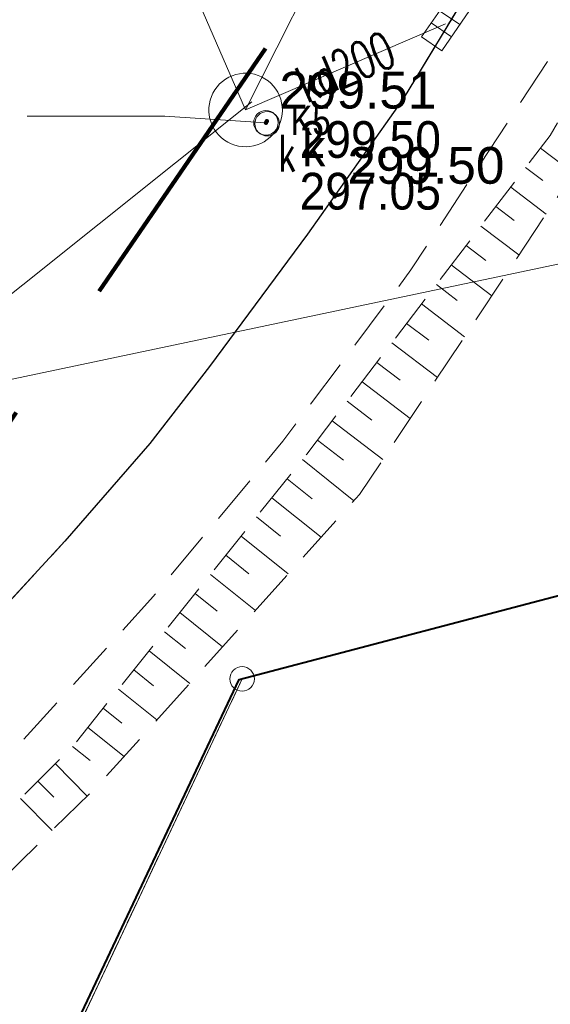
# Model space of a CAD drawing. Header units: metres. Extents: x 6567444 to 13135881, y 5574237 to 11149086.
# Tile 47 of 212: x 6567936 to 6567947, y 5574373 to 5574393. Entities that reach past the tile are written whole.
import ezdxf
from ezdxf.enums import TextEntityAlignment as Align

# ---------------------------------------------------------------- set-up
doc = ezdxf.new("R2010")
doc.units = ezdxf.units.M
doc.set_wipeout_variables(frame=1)
for name, pattern in [('_MDCP$0$2.0_1.0', [3, 2, -1]), ('_MDCP$0$L_0_03', [1, 0.5, -0.5]), ('_MDCP$0$L_0_04', [1.5, 1, -0.5]), ('GE.I.6640.1.468.2024_MDCP_dodatkowe pomiary_12.03.2026$0$2.0_1.0', [3, 2, -1]), ('GE.I.6640.1.468.2024_MDCP_dodatkowe pomiary_12.03.2026$0$L_0_03', [1, 0.5, -0.5]), ('GE.I.6640.1.468.2024_MDCP_dodatkowe pomiary_12.03.2026$0$L_0_04', [1.5, 1, -0.5])]:
    doc.linetypes.add(name, pattern=pattern)
for name, color, linetype, lineweight in [('_MDCP$0$EGB_DzialkaEwidencyjna', 7, 'Continuous', 18), ('_MDCP$0$EGB_Klasouzytek', 92, 'Continuous', 18), ('_MDCP$0$EGB_KonturUzytkuGruntowego', 92, 'Continuous', 18), ('_MDCP$0$EGB_PunktGraniczny', 7, 'Continuous', 18), ('_MDCP$0$GES_InneUrzadzeniaTowarzyszace', 7, 'Continuous', 18), ('_MDCP$0$GES_InneUrzadzeniaTowarzyszace_P', 7, 'Continuous', 18), ('_MDCP$0$GES_UrzadzeniaSiecKanalizacyjna_P', 7, 'Continuous', 18), ('_MDCP$0$KR_ObiektKarto', 7, 'Continuous', 18), ('_MDCP$0$MP_LINIE_REGULAC', 135, 'Continuous', 40), ('_MDCP$0$OT_Komunikacja', 7, 'Continuous', 18), ('_MDCP$0$OT_Skarpa', 7, 'Continuous', 18), ('_MDCP$0$OTRS', 7, 'Continuous', 13), ('_MDCP$0$OTRS_O', 7, 'Continuous', 20), ('_MDCP$0$Z_ZAKRES', 214, 'Continuous', 90), ('_MDCP$1$GES_PrzewodKanalizacyjny', 36, 'Continuous', 18), ('_MDCP$1$GES_PrzewodWodociagowy', 5, 'Continuous', 18), ('GE.I.6640.1.468.2024_MDCP_dodatkowe pomiary_12.03.2026$0$EGB_DzialkaEwidencyjna', 7, 'Continuous', 18), ('GE.I.6640.1.468.2024_MDCP_dodatkowe pomiary_12.03.2026$0$EGB_Klasouzytek', 92, 'Continuous', 18), ('GE.I.6640.1.468.2024_MDCP_dodatkowe pomiary_12.03.2026$0$EGB_KonturUzytkuGruntowego', 92, 'Continuous', 18), ('GE.I.6640.1.468.2024_MDCP_dodatkowe pomiary_12.03.2026$0$EGB_PunktGraniczny', 7, 'Continuous', 18), ('GE.I.6640.1.468.2024_MDCP_dodatkowe pomiary_12.03.2026$0$GES_InneUrzadzeniaTowarzyszace', 7, 'Continuous', 18), ('GE.I.6640.1.468.2024_MDCP_dodatkowe pomiary_12.03.2026$0$GES_InneUrzadzeniaTowarzyszace_P', 7, 'Continuous', 18), ('GE.I.6640.1.468.2024_MDCP_dodatkowe pomiary_12.03.2026$0$GES_PrzewodKanalizacyjny', 36, 'Continuous', 18), ('GE.I.6640.1.468.2024_MDCP_dodatkowe pomiary_12.03.2026$0$GES_PrzewodWodociagowy', 5, 'Continuous', 18), ('GE.I.6640.1.468.2024_MDCP_dodatkowe pomiary_12.03.2026$0$GES_UrzadzeniaSiecKanalizacyjna_P', 7, 'Continuous', 18), ('GE.I.6640.1.468.2024_MDCP_dodatkowe pomiary_12.03.2026$0$KR_ObiektKarto', 7, 'Continuous', 18), ('GE.I.6640.1.468.2024_MDCP_dodatkowe pomiary_12.03.2026$0$MP_LINIE_REGULAC', 135, 'Continuous', 40), ('GE.I.6640.1.468.2024_MDCP_dodatkowe pomiary_12.03.2026$0$OT_Komunikacja', 7, 'Continuous', 18), ('GE.I.6640.1.468.2024_MDCP_dodatkowe pomiary_12.03.2026$0$OT_Skarpa', 7, 'Continuous', 18), ('GE.I.6640.1.468.2024_MDCP_dodatkowe pomiary_12.03.2026$0$OTRS', 7, 'Continuous', 13), ('GE.I.6640.1.468.2024_MDCP_dodatkowe pomiary_12.03.2026$0$OTRS_O', 7, 'Continuous', 20), ('GE.I.6640.1.468.2024_MDCP_dodatkowe pomiary_12.03.2026$0$Z_ZAKRES', 214, 'Continuous', 90)]:
    doc.layers.add(name, color=color, linetype=linetype, lineweight=lineweight)
doc.layers.add('FORMA - Arch 01 - PZT 1 Strefy', color=7, linetype='Continuous')
doc.layers.add('GE.I.6640.1.468.2024_MDCP_dodatkowe pomiary_12.03.2026$0$PPUZO', color=230, linetype='Continuous', lineweight=13, plot=False)
doc.layers.add('GE.I.6640.1.468.2024_MDCP_dodatkowe pomiary_12.03.2026$0$PPUZP', color=230, linetype='Continuous', lineweight=13, plot=False)
for name, color, linetype, lineweight, true_color in [('GE.I.6640.1.468.2024_MDCP_dodatkowe pomiary_12.03.2026$0$SUK', 7, 'Continuous', 20, 0x803300), ('GE.I.6640.1.468.2024_MDCP_dodatkowe pomiary_12.03.2026$0$SUK_O', 7, 'Continuous', 20, 0x803300), ('GE.I.6640.1.468.2024_MDCP_dodatkowe pomiary_12.03.2026$0$SUPS', 7, 'Continuous', 18, 0x000000), ('GE.I.6640.1.468.2024_MDCP_dodatkowe pomiary_12.03.2026$0$SUPS_O', 7, 'Continuous', 0, 0x000000)]:
    doc.layers.add(name, color=color, linetype=linetype, lineweight=lineweight, true_color=true_color)
doc.styles.add('_MDCP$0$BDOT', font='arial.ttf', dxfattribs={"width": 0.9})
doc.styles.add('_MDCP$0$STANDARD', font='simplex.shx')
doc.styles.add('GE.I.6640.1.468.2024_MDCP_dodatkowe pomiary_12.03.2026$0$BDOT', font='arial.ttf', dxfattribs={"width": 0.9})
doc.styles.add('GE.I.6640.1.468.2024_MDCP_dodatkowe pomiary_12.03.2026$0$GESUT', font='arial.ttf', dxfattribs={"width": 0.9})
doc.styles.add('GE.I.6640.1.468.2024_MDCP_dodatkowe pomiary_12.03.2026$0$OPIS_PIK', font='arial.ttf', dxfattribs={"width": 0.8, "height": 1.2})
doc.styles.add('GE.I.6640.1.468.2024_MDCP_dodatkowe pomiary_12.03.2026$0$STANDARD', font='simplex.shx')
pattern_1 = [(45, (0, 0), (-0.265165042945, 0.265165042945), [])]

# ---------------------------------------------------------------- blocks, each defined once
blk = doc.blocks.new('_MDCP$0$L_0_02_2')
at = {"color": 0}
blk.add_point((0, 0), dxfattribs=at)
blk = doc.blocks.new('_MDCP$0$L_0_02_1')
at = {"color": 0}
blk.add_point((0, 0), dxfattribs=at)
blk = doc.blocks.new('_MDCP$0$EGPG_S')
at = {"color": 0, "linetype": 'Continuous', "lineweight": 18}
blk.add_circle((0, 0), 0.5, dxfattribs=at)
blk = doc.blocks.new('_MDCP$0$other_SUPW_O')
at = {"color": 0, "linetype": 'Continuous', "lineweight": 18}
blk.add_circle((0, 0), 0.5, dxfattribs=at)
blk = doc.blocks.new('_MDCP$0$other_SUKK')
at = {"color": 0, "linetype": 'Continuous', "lineweight": 18, "flags": 128}
blk.add_lwpolyline([(1, 0.5), (1, -0.5), (-1, -0.5), (-1, 0.5), (1, 0.5)], close=True, dxfattribs=at)
for points in [[(-0.3, 0.5), (-0.3, -0.5)], [(0.3, 0.5), (0.3, -0.5)]]:
    blk.add_lwpolyline(points, dxfattribs=at)
blk = doc.blocks.new('_MDCP$0$OTRS')
at = {"layer": '_MDCP$0$OTRS', "color": 0, "lineweight": -3, "const_width": 0.09}
blk.add_lwpolyline([(-0.045, 0, 1), (0.045, 0, 1)], format="xyb", close=True, dxfattribs=at)
at = {"layer": '_MDCP$0$OTRS_O', "color": 0, "style": '_MDCP$0$BDOT'}
blk.add_attdef('RZEDNA', (0.514, 0.515), '', height=1.5, dxfattribs=at)
blk = doc.blocks.new('_MDCP')
at = {"layer": '_MDCP$0$EGB_DzialkaEwidencyjna', "linetype": 'CONTINUOUS', "lineweight": 18}
for p, q in [((6567870.09, 5574563.29), (6567937.22, 5574576.21)), ((6567937.22, 5574576.21), (6567953.2, 5574485.85)), ((6567921.55, 5574569.11), (6567849.51, 5574552.26)), ((6567946.41, 5574443.1), (6567921.55, 5574569.11)), ((6567848.19, 5574557.83), (6567870.09, 5574563.29)), ((6567849.51, 5574552.26), (6567848.19, 5574557.83)), ((6567953.2, 5574485.85), (6567954.34, 5574479.4)), ((6567954.34, 5574479.4), (6567964.63, 5574421.22)), ((6567945.87, 5574426.93), (6567946.41, 5574443.1)), ((6567941.78, 5574411.28), (6567945.87, 5574426.93)), ((6567964.63, 5574421.22), (6567961.98, 5574385.01)), ((6567926.87, 5574389.48), (6567941.78, 5574411.28)), ((6567903.73, 5574376.76), (6567926.87, 5574389.48)), ((6567961.98, 5574385.01), (6567940.38, 5574379.35)), ((6567940.38, 5574379.35), (6567927.03, 5574350.99)), ((6567864.17, 5574367.81), (6567903.73, 5574376.76)), ((6567869.98, 5574345.11), (6567864.17, 5574367.81)), ((6567921.32, 5574359.06), (6567869.98, 5574345.11)), ((6567923.464, 5574348.631), (6567921.32, 5574359.06)), ((6567927.03, 5574350.99), (6567923.464, 5574348.631))]:
    blk.add_line(p, q, dxfattribs=at)
at = {"layer": '_MDCP$0$EGB_Klasouzytek', "lineweight": 18}
blk.add_lwpolyline([(6567937.22, 5574576.21), (6567953.2, 5574485.85), (6567954.34, 5574479.4), (6567964.63, 5574421.22), (6567961.98, 5574385.01), (6567940.38, 5574379.35), (6567928.595, 5574354.314)], dxfattribs=at)
at = {"layer": '_MDCP$0$EGB_KonturUzytkuGruntowego', "linetype": '_MDCP$0$L_0_03', "lineweight": 18}
blk.add_lwpolyline([(6567953.2, 5574485.85), (6567954.34, 5574479.4), (6567964.63, 5574421.22), (6567961.98, 5574385.01), (6567940.38, 5574379.35), (6567928.595, 5574354.314)], dxfattribs=at)
at = {"layer": '_MDCP$0$EGB_PunktGraniczny'}
blk.add_point((6567940.38, 5574379.35), dxfattribs=at)
at = {"layer": '_MDCP$0$GES_InneUrzadzeniaTowarzyszace', "color": 36, "linetype": 'Continuous', "lineweight": 18, "flags": 128}
blk.add_lwpolyline([(6567940.382, 5574390.213), (6567940.306, 5574390.224), (6567940.231, 5574390.243), (6567940.158, 5574390.269), (6567940.089, 5574390.303), (6567940.023, 5574390.344), (6567939.962, 5574390.391), (6567939.906, 5574390.444), (6567939.856, 5574390.502), (6567939.812, 5574390.566), (6567939.775, 5574390.634), (6567939.745, 5574390.705), (6567939.722, 5574390.779), (6567939.708, 5574390.854), (6567939.701, 5574390.931), (6567939.702, 5574391.009), (6567939.711, 5574391.085), (6567939.727, 5574391.161), (6567939.752, 5574391.234), (6567939.784, 5574391.304), (6567939.822, 5574391.371), (6567939.868, 5574391.433), (6567939.92, 5574391.491), (6567939.977, 5574391.542), (6567940.039, 5574391.588), (6567940.106, 5574391.627), (6567940.176, 5574391.659), (6567940.25, 5574391.683), (6567940.325, 5574391.7), (6567940.402, 5574391.709), (6567940.479, 5574391.71), (6567940.556, 5574391.703), (6567940.632, 5574391.688), (6567940.706, 5574391.665), (6567940.777, 5574391.635), (6567940.844, 5574391.598), (6567940.908, 5574391.554), (6567940.967, 5574391.504), (6567941.02, 5574391.448), (6567941.067, 5574391.387), (6567941.107, 5574391.321), (6567941.141, 5574391.252), (6567941.167, 5574391.179), (6567941.186, 5574391.104), (6567941.197, 5574391.028), (6567941.2, 5574390.951), (6567941.195, 5574390.874), (6567941.182, 5574390.797), (6567941.161, 5574390.723), (6567941.133, 5574390.651), (6567941.098, 5574390.582), (6567941.056, 5574390.518), (6567941.007, 5574390.458), (6567940.952, 5574390.403), (6567940.892, 5574390.355), (6567940.828, 5574390.312), (6567940.759, 5574390.277), (6567940.687, 5574390.249), (6567940.613, 5574390.228), (6567940.537, 5574390.215), (6567940.46, 5574390.21)], close=True, dxfattribs=at)
at = {"layer": '_MDCP$0$KR_ObiektKarto', "linetype": 'Continuous', "lineweight": 18, "flags": 128}
for points in [[(6567946.465, 5574390.182), (6567947.137, 5574389.67)], [(6567946.162, 5574389.785), (6567946.511, 5574389.519)], [(6567945.858, 5574389.387), (6567946.582, 5574388.835)], [(6567945.555, 5574388.99), (6567945.93, 5574388.704)], [(6567945.252, 5574388.592), (6567946.027, 5574388.001)], [(6567944.948, 5574388.195), (6567945.349, 5574387.889)], [(6567944.645, 5574387.797), (6567945.472, 5574387.166)], [(6567944.342, 5574387.4), (6567944.768, 5574387.075)], [(6567944.038, 5574387.002), (6567944.917, 5574386.332)], [(6567943.735, 5574386.605), (6567944.187, 5574386.26)], [(6567943.432, 5574386.207), (6567944.362, 5574385.498)], [(6567943.129, 5574385.81), (6567943.606, 5574385.445)], [(6567942.825, 5574385.412), (6567943.807, 5574384.663)], [(6567942.522, 5574385.015), (6567943.026, 5574384.63)], [(6567942.219, 5574384.617), (6567943.252, 5574383.829)], [(6567941.915, 5574384.22), (6567942.445, 5574383.816)], [(6567941.609, 5574383.824), (6567942.659, 5574382.984)], [(6567941.297, 5574383.434), (6567941.811, 5574383.023)], [(6567940.984, 5574383.044), (6567941.99, 5574382.239)], [(6567940.672, 5574382.654), (6567941.163, 5574382.26)], [(6567940.359, 5574382.263), (6567941.32, 5574381.493)], [(6567940.046, 5574381.873), (6567940.516, 5574381.497)], [(6567939.734, 5574381.483), (6567940.651, 5574380.748)], [(6567939.421, 5574381.093), (6567939.869, 5574380.734)], [(6567939.109, 5574380.702), (6567939.982, 5574380.003)], [(6567938.796, 5574380.312), (6567939.222, 5574379.971)], [(6567938.484, 5574379.922), (6567939.312, 5574379.258)], [(6567938.171, 5574379.532), (6567938.574, 5574379.209)], [(6567937.858, 5574379.141), (6567938.643, 5574378.513)], [(6567937.546, 5574378.751), (6567937.927, 5574378.446)], [(6567937.233, 5574378.361), (6567937.974, 5574377.768)], [(6567936.921, 5574377.971), (6567937.28, 5574377.683)], [(6567936.57, 5574377.615), (6567937.219, 5574376.958)], [(6567936.214, 5574377.264), (6567936.538, 5574376.936)], [(6567935.859, 5574376.912), (6567936.505, 5574376.258)]]:
    blk.add_lwpolyline(points, dxfattribs=at)
at = {"layer": '_MDCP$0$MP_LINIE_REGULAC', "linetype": 'Continuous'}
blk.add_lwpolyline([(6567928.454, 5574354.229), (6567940.318, 5574379.339), (6567965.138, 5574385.87)], dxfattribs=at)
at = {"layer": '_MDCP$0$OT_Komunikacja', "color": 7, "linetype": 'Continuous', "lineweight": 25, "flags": 128}
blk.add_lwpolyline([(6567945.062, 5574393.494), (6567943.667, 5574391.188), (6567941.714, 5574388.428), (6567939.717, 5574385.726), (6567938.499, 5574384.155), (6567936.766, 5574382.158), (6567934.651, 5574379.867), (6567932.034, 5574377.144), (6567929.626, 5574374.868), (6567927.159, 5574372.769), (6567924.721, 5574370.845), (6567920.178, 5574367.514), (6567919.163, 5574366.875), (6567917.209, 5574365.668), (6567912.846, 5574363.203), (6567908.053, 5574360.812), (6567905.63, 5574359.784), (6567900.842, 5574357.997)], dxfattribs=at)
at = {"layer": '_MDCP$0$OT_Komunikacja', "color": 7, "linetype": '_MDCP$0$L_0_04', "lineweight": 18, "flags": 128}
blk.add_lwpolyline([(6567954.89, 5574468.512), (6567956.089, 5574463.26), (6567957.252, 5574458.143), (6567957.794, 5574455.218), (6567958.727, 5574450.183), (6567959.058, 5574447.861), (6567959.67, 5574442.376), (6567959.67, 5574436.486), (6567959.545, 5574431.99), (6567959.099, 5574427.014), (6567958.044, 5574420.969), (6567957.324, 5574417.445), (6567956.07, 5574412.854), (6567954.526, 5574407.996), (6567952.42, 5574402.809), (6567950.598, 5574398.897), (6567948.007, 5574394.119), (6567947.234, 5574392.908), (6567943.824, 5574387.695), (6567941.21, 5574384.2), (6567938.511, 5574380.967), (6567935.556, 5574377.712), (6567933.248, 5574375.394), (6567930.983, 5574373.286), (6567929, 5574371.503), (6567927.008, 5574369.919), (6567923.991, 5574367.643), (6567920.708, 5574365.356), (6567918.61, 5574364.087), (6567916.996, 5574363.184), (6567918.799, 5574366.142), (6567919.163, 5574366.875), (6567920.178, 5574367.514), (6567924.721, 5574370.845), (6567927.159, 5574372.769), (6567929.626, 5574374.868), (6567932.034, 5574377.144), (6567934.651, 5574379.867), (6567936.766, 5574382.158), (6567938.499, 5574384.155), (6567939.717, 5574385.726), (6567941.714, 5574388.428), (6567943.667, 5574391.188), (6567945.062, 5574393.494), (6567946.829, 5574396.401), (6567947.856, 5574398.247), (6567949.105, 5574400.712), (6567950.226, 5574403.154), (6567951.475, 5574406.082), (6567953.08, 5574410.424), (6567953.824, 5574412.7), (6567954.863, 5574416.361), (6567955.634, 5574419.668), (6567956.001, 5574421.378), (6567956.525, 5574424.251), (6567956.882, 5574426.779), (6567957.102, 5574428.646), (6567957.291, 5574430.461), (6567957.448, 5574433.219), (6567957.584, 5574436.196), (6567957.494, 5574439.375), (6567957.326, 5574443.683), (6567956.865, 5574448.256), (6567955.717, 5574455.051), (6567954.618, 5574460.152), (6567953.982, 5574463.046), (6567953.196, 5574466.527), (6567952.865, 5574468.02), (6567953.104, 5574468.962), (6567953.7, 5574470.618), (6567954.406, 5574471.956), (6567954.979, 5574472.711), (6567955.47, 5574473.02), (6567955.795, 5574470.584)], close=True, dxfattribs=at)
at = {"layer": '_MDCP$0$OT_Skarpa', "color": 7, "linetype": '_MDCP$0$L_0_04', "lineweight": 18, "flags": 128}
blk.add_lwpolyline([(6567955.232, 5574406.177), (6567951.756, 5574398.203), (6567947.269, 5574389.868), (6567942.777, 5574383.115), (6567937.448, 5574377.183), (6567930.261, 5574370.129), (6567925.735, 5574366.886), (6567916.441, 5574361.219), (6567908.061, 5574356.673), (6567903.277, 5574354.979), (6567890.931, 5574351.328), (6567881.688, 5574348.638), (6567870.25, 5574345.423), (6567870.125, 5574346.245), (6567881.513, 5574349.229), (6567890.859, 5574351.844), (6567903.074, 5574355.601), (6567907.897, 5574357.115), (6567916.207, 5574361.546), (6567925.258, 5574367.328), (6567929.831, 5574370.951), (6567936.889, 5574377.931), (6567941.701, 5574383.939), (6567946.663, 5574390.442), (6567951.323, 5574398.426), (6567954.838, 5574406.196), (6567955.936, 5574410.199)], close=True, dxfattribs=at)
at = {"layer": '_MDCP$0$Z_ZAKRES', "linetype": '_MDCP$0$2.0_1.0', "lineweight": 140, "ltscale": 3}
blk.add_lwpolyline([(6567820.407, 5574555.719), (6567847.232, 5574561.997), (6567929.356, 5574581.206), (6567956.443, 5574443.911), (6567955.827, 5574425.481), (6567951.015, 5574407.07), (6567933.777, 5574381.866), (6567907.312, 5574367.318), (6567855.739, 5574355.65), (6567852.582, 5574378.747), (6567848.105, 5574411.572), (6567841.693, 5574438.994), (6567818.946, 5574517.253)], close=True, dxfattribs=at)
at = {"layer": '_MDCP$1$GES_PrzewodKanalizacyjny', "color": 36, "linetype": 'Continuous', "lineweight": 18, "flags": 128}
for points in [[(6567940.45, 5574390.96), (6567950.07, 5574410.02)], [(6567937.81, 5574397.04), (6567940.45, 5574390.96)], [(6567944.53, 5574392.72), (6567940.45, 5574390.96)], [(6567920.36, 5574374.97), (6567940.577, 5574391.128)]]:
    blk.add_lwpolyline(points, dxfattribs=at)
at = {"layer": '_MDCP$1$GES_PrzewodWodociagowy', "color": 5, "linetype": 'Continuous', "lineweight": 18}
blk.add_lwpolyline([(6567931.67, 5574356.163), (6567925.94, 5574383.41), (6567967.469, 5574392.165)], dxfattribs=at)
at = {"layer": '_MDCP$0$EGB_DzialkaEwidencyjna', "linetype": 'Continuous', "xscale": 0.5, "yscale": 0.5, "zscale": 0.5}
for name, rotation in [('_MDCP$0$L_0_02_2', 14.68), ('_MDCP$0$L_0_02_1', 244.79)]:
    blk.add_blockref(name, (6567940.38, 5574379.35), dxfattribs=dict(at, rotation=rotation))
at = {"layer": '_MDCP$0$EGB_PunktGraniczny', "linetype": 'Continuous', "xscale": 0.5, "yscale": 0.5, "zscale": 0.5}
blk.add_blockref('_MDCP$0$EGPG_S', (6567940.38, 5574379.35), dxfattribs=at)
at = {"layer": '_MDCP$0$GES_InneUrzadzeniaTowarzyszace_P', "linetype": 'Continuous', "xscale": 0.5, "yscale": 0.5, "zscale": 0.5}
blk.add_blockref('_MDCP$0$other_SUPW_O', (6567940.89, 5574390.68), dxfattribs=at)
at = {"layer": '_MDCP$0$GES_UrzadzeniaSiecKanalizacyjna_P', "color": 36, "linetype": 'Continuous', "xscale": 0.5, "yscale": 0.5, "zscale": 0.5, "rotation": 55.49776084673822}
blk.add_blockref('_MDCP$0$other_SUKK', (6567944.53, 5574392.72), dxfattribs=at)
at = {"layer": '_MDCP$0$OTRS', "xscale": 0.5, "yscale": 0.5, "zscale": 0.5}
for p, values in [((6567940.883, 5574390.732, 299.507), {'RZEDNA': '299.51'}), ((6567942.269, 5574389.197, 299.504), {'RZEDNA': '299.50'})]:
    blk.add_blockref('_MDCP$0$OTRS', p, dxfattribs=at).add_auto_attribs(values)
at = {"layer": '_MDCP$0$GES_InneUrzadzeniaTowarzyszace_P', "color": 7, "lineweight": 15, "style": '_MDCP$0$STANDARD', "width": 0.66}
blk.add_text('k', height=0.75, dxfattribs=at).set_placement((6567941.115, 5574390.455), align=Align.TOP_LEFT)
at = {"layer": '_MDCP$1$GES_PrzewodKanalizacyjny', "color": 36, "lineweight": 15, "style": '_MDCP$0$STANDARD', "width": 0.66}
blk.add_text('kd200', height=0.75, rotation=-336.7, dxfattribs=at).set_placement((6567942.49, 5574391.84), align=Align.MIDDLE_CENTER)
blk = doc.blocks.new('GE.I.6640.1.468.2024_MDCP_dodatkowe pomiary_12.03.2026$0$L_0_02_2')
at = {"color": 0}
blk.add_point((0, 0), dxfattribs=at)
blk = doc.blocks.new('GE.I.6640.1.468.2024_MDCP_dodatkowe pomiary_12.03.2026$0$L_0_02_1')
at = {"color": 0}
blk.add_point((0, 0), dxfattribs=at)
blk = doc.blocks.new('GE.I.6640.1.468.2024_MDCP_dodatkowe pomiary_12.03.2026$0$EGPG_S')
at = {"color": 0, "linetype": 'Continuous', "lineweight": 18}
blk.add_circle((0, 0), 0.5, dxfattribs=at)
blk = doc.blocks.new('GE.I.6640.1.468.2024_MDCP_dodatkowe pomiary_12.03.2026$0$other_SUPW_O')
at = {"color": 0, "linetype": 'Continuous', "lineweight": 18}
blk.add_circle((0, 0), 0.5, dxfattribs=at)
blk = doc.blocks.new('GE.I.6640.1.468.2024_MDCP_dodatkowe pomiary_12.03.2026$0$other_SUKK')
at = {"color": 0, "linetype": 'Continuous', "lineweight": 18, "flags": 128}
blk.add_lwpolyline([(1, 0.5), (1, -0.5), (-1, -0.5), (-1, 0.5), (1, 0.5)], close=True, dxfattribs=at)
for points in [[(-0.3, 0.5), (-0.3, -0.5)], [(0.3, 0.5), (0.3, -0.5)]]:
    blk.add_lwpolyline(points, dxfattribs=at)
blk = doc.blocks.new('GE.I.6640.1.468.2024_MDCP_dodatkowe pomiary_12.03.2026$0$OTRS')
at = {"layer": 'GE.I.6640.1.468.2024_MDCP_dodatkowe pomiary_12.03.2026$0$OTRS', "color": 0, "lineweight": -3, "const_width": 0.09}
blk.add_lwpolyline([(-0.045, 0, 1), (0.045, 0, 1)], format="xyb", close=True, dxfattribs=at)
at = {"layer": 'GE.I.6640.1.468.2024_MDCP_dodatkowe pomiary_12.03.2026$0$OTRS_O', "color": 0, "style": 'GE.I.6640.1.468.2024_MDCP_dodatkowe pomiary_12.03.2026$0$BDOT'}
blk.add_attdef('RZEDNA', (0.514, 0.515), '', height=1.5, dxfattribs=at)
blk = doc.blocks.new('GE.I.6640.1.468.2024_MDCP_dodatkowe pomiary_12.03.2026$0$PIK_UZ')
at = {"layer": 'GE.I.6640.1.468.2024_MDCP_dodatkowe pomiary_12.03.2026$0$PPUZP'}
blk.add_point((0, 0), dxfattribs=at)
at = {"layer": 'GE.I.6640.1.468.2024_MDCP_dodatkowe pomiary_12.03.2026$0$PPUZO', "color": 0, "style": 'GE.I.6640.1.468.2024_MDCP_dodatkowe pomiary_12.03.2026$0$OPIS_PIK', "width": 0.8}
blk.add_attdef('NR_PKT', (1, -0.5), '', height=1.2, dxfattribs=at)
at = {"layer": 'GE.I.6640.1.468.2024_MDCP_dodatkowe pomiary_12.03.2026$0$PPUZO', "style": 'GE.I.6640.1.468.2024_MDCP_dodatkowe pomiary_12.03.2026$0$STANDARD', "oblique": 15, "width": 0.8, "flags": 1}
blk.add_attdef('KOD', (1, -1.3), '', height=0.5, dxfattribs=at)
blk = doc.blocks.new('GE.I.6640.1.468.2024_MDCP_dodatkowe pomiary_12.03.2026$0$SUKS')
at = {"layer": 'GE.I.6640.1.468.2024_MDCP_dodatkowe pomiary_12.03.2026$0$SUK', "color": 0, "lineweight": 18}
blk.add_circle((0, 0), 0.5, dxfattribs=at)
blk = doc.blocks.new('GE.I.6640.1.468.2024_MDCP_dodatkowe pomiary_12.03.2026$0$SUPS_a')
at = {"layer": 'GE.I.6640.1.468.2024_MDCP_dodatkowe pomiary_12.03.2026$0$SUPS', "color": 0, "const_width": 0.09, "flags": 128}
blk.add_lwpolyline([(-0.045, 0, 1), (0.045, 0, 1)], format="xyb", close=True, dxfattribs=at)
at = {"layer": 'GE.I.6640.1.468.2024_MDCP_dodatkowe pomiary_12.03.2026$0$SUPS_O', "color": 0, "style": 'GE.I.6640.1.468.2024_MDCP_dodatkowe pomiary_12.03.2026$0$GESUT', "width": 0.9}
blk.add_attdef('RZG', text='', height=1.5, dxfattribs=at).set_placement((1.372, -0.684), align=Align.MIDDLE_LEFT)
blk.add_attdef('RZD', text='', height=1.5, dxfattribs=at).set_placement((1.371, -2.042), align=Align.TOP_LEFT)
blk = doc.blocks.new('GE.I.6640.1.468.2024_MDCP_dodatkowe pomiary_12.03.2026')
at = {"layer": 'GE.I.6640.1.468.2024_MDCP_dodatkowe pomiary_12.03.2026$0$EGB_DzialkaEwidencyjna', "linetype": 'CONTINUOUS', "lineweight": 18}
for p, q in [((6567870.09, 5574563.29), (6567937.22, 5574576.21)), ((6567937.22, 5574576.21), (6567953.2, 5574485.85)), ((6567921.55, 5574569.11), (6567849.51, 5574552.26)), ((6567946.41, 5574443.1), (6567921.55, 5574569.11)), ((6567848.19, 5574557.83), (6567870.09, 5574563.29)), ((6567849.51, 5574552.26), (6567848.19, 5574557.83)), ((6567953.2, 5574485.85), (6567954.34, 5574479.4)), ((6567954.34, 5574479.4), (6567964.63, 5574421.22)), ((6567945.87, 5574426.93), (6567946.41, 5574443.1)), ((6567941.78, 5574411.28), (6567945.87, 5574426.93)), ((6567964.63, 5574421.22), (6567961.98, 5574385.01)), ((6567926.87, 5574389.48), (6567941.78, 5574411.28)), ((6567903.73, 5574376.76), (6567926.87, 5574389.48)), ((6567961.98, 5574385.01), (6567940.38, 5574379.35)), ((6567940.38, 5574379.35), (6567927.03, 5574350.99)), ((6567864.17, 5574367.81), (6567903.73, 5574376.76)), ((6567869.98, 5574345.11), (6567864.17, 5574367.81)), ((6567921.32, 5574359.06), (6567869.98, 5574345.11)), ((6567923.464, 5574348.631), (6567921.32, 5574359.06)), ((6567927.03, 5574350.99), (6567923.464, 5574348.631))]:
    blk.add_line(p, q, dxfattribs=at)
at = {"layer": 'GE.I.6640.1.468.2024_MDCP_dodatkowe pomiary_12.03.2026$0$EGB_Klasouzytek', "lineweight": 18}
blk.add_lwpolyline([(6567937.22, 5574576.21), (6567953.2, 5574485.85), (6567954.34, 5574479.4), (6567964.63, 5574421.22), (6567961.98, 5574385.01), (6567940.38, 5574379.35), (6567928.595, 5574354.314)], dxfattribs=at)
at = {"layer": 'GE.I.6640.1.468.2024_MDCP_dodatkowe pomiary_12.03.2026$0$EGB_KonturUzytkuGruntowego', "linetype": 'GE.I.6640.1.468.2024_MDCP_dodatkowe pomiary_12.03.2026$0$L_0_03', "lineweight": 18}
blk.add_lwpolyline([(6567953.2, 5574485.85), (6567954.34, 5574479.4), (6567964.63, 5574421.22), (6567961.98, 5574385.01), (6567940.38, 5574379.35), (6567928.595, 5574354.314)], dxfattribs=at)
at = {"layer": 'GE.I.6640.1.468.2024_MDCP_dodatkowe pomiary_12.03.2026$0$EGB_PunktGraniczny'}
blk.add_point((6567940.38, 5574379.35), dxfattribs=at)
at = {"layer": 'GE.I.6640.1.468.2024_MDCP_dodatkowe pomiary_12.03.2026$0$GES_InneUrzadzeniaTowarzyszace', "color": 36, "linetype": 'Continuous', "lineweight": 18, "flags": 128}
blk.add_lwpolyline([(6567940.382, 5574390.213), (6567940.306, 5574390.224), (6567940.231, 5574390.243), (6567940.158, 5574390.269), (6567940.089, 5574390.303), (6567940.023, 5574390.344), (6567939.962, 5574390.391), (6567939.906, 5574390.444), (6567939.856, 5574390.502), (6567939.812, 5574390.566), (6567939.775, 5574390.634), (6567939.745, 5574390.705), (6567939.722, 5574390.779), (6567939.708, 5574390.854), (6567939.701, 5574390.931), (6567939.702, 5574391.009), (6567939.711, 5574391.085), (6567939.727, 5574391.161), (6567939.752, 5574391.234), (6567939.784, 5574391.304), (6567939.822, 5574391.371), (6567939.868, 5574391.433), (6567939.92, 5574391.491), (6567939.977, 5574391.542), (6567940.039, 5574391.588), (6567940.106, 5574391.627), (6567940.176, 5574391.659), (6567940.25, 5574391.683), (6567940.325, 5574391.7), (6567940.402, 5574391.709), (6567940.479, 5574391.71), (6567940.556, 5574391.703), (6567940.632, 5574391.688), (6567940.706, 5574391.665), (6567940.777, 5574391.635), (6567940.844, 5574391.598), (6567940.908, 5574391.554), (6567940.967, 5574391.504), (6567941.02, 5574391.448), (6567941.067, 5574391.387), (6567941.107, 5574391.321), (6567941.141, 5574391.252), (6567941.167, 5574391.179), (6567941.186, 5574391.104), (6567941.197, 5574391.028), (6567941.2, 5574390.951), (6567941.195, 5574390.874), (6567941.182, 5574390.797), (6567941.161, 5574390.723), (6567941.133, 5574390.651), (6567941.098, 5574390.582), (6567941.056, 5574390.518), (6567941.007, 5574390.458), (6567940.952, 5574390.403), (6567940.892, 5574390.355), (6567940.828, 5574390.312), (6567940.759, 5574390.277), (6567940.687, 5574390.249), (6567940.613, 5574390.228), (6567940.537, 5574390.215), (6567940.46, 5574390.21)], close=True, dxfattribs=at)
at = {"layer": 'GE.I.6640.1.468.2024_MDCP_dodatkowe pomiary_12.03.2026$0$GES_PrzewodKanalizacyjny', "color": 36, "linetype": 'Continuous', "lineweight": 18, "flags": 128}
for points in [[(6567940.45, 5574390.96), (6567950.07, 5574410.02)], [(6567937.81, 5574397.04), (6567940.45, 5574390.96)], [(6567944.53, 5574392.72), (6567940.45, 5574390.96)], [(6567920.36, 5574374.97), (6567940.577, 5574391.128)]]:
    blk.add_lwpolyline(points, dxfattribs=at)
at = {"layer": 'GE.I.6640.1.468.2024_MDCP_dodatkowe pomiary_12.03.2026$0$GES_PrzewodWodociagowy', "color": 5, "linetype": 'Continuous', "lineweight": 18}
blk.add_lwpolyline([(6567931.67, 5574356.163), (6567925.94, 5574383.41), (6567967.469, 5574392.165)], dxfattribs=at)
at = {"layer": 'GE.I.6640.1.468.2024_MDCP_dodatkowe pomiary_12.03.2026$0$KR_ObiektKarto', "linetype": 'Continuous', "lineweight": 18, "flags": 128}
for points in [[(6567946.465, 5574390.182), (6567947.137, 5574389.67)], [(6567946.162, 5574389.785), (6567946.511, 5574389.519)], [(6567945.858, 5574389.387), (6567946.582, 5574388.835)], [(6567945.555, 5574388.99), (6567945.93, 5574388.704)], [(6567945.252, 5574388.592), (6567946.027, 5574388.001)], [(6567944.948, 5574388.195), (6567945.349, 5574387.889)], [(6567944.645, 5574387.797), (6567945.472, 5574387.166)], [(6567944.342, 5574387.4), (6567944.768, 5574387.075)], [(6567944.038, 5574387.002), (6567944.917, 5574386.332)], [(6567943.735, 5574386.605), (6567944.187, 5574386.26)], [(6567943.432, 5574386.207), (6567944.362, 5574385.498)], [(6567943.129, 5574385.81), (6567943.606, 5574385.445)], [(6567942.825, 5574385.412), (6567943.807, 5574384.663)], [(6567942.522, 5574385.015), (6567943.026, 5574384.63)], [(6567942.219, 5574384.617), (6567943.252, 5574383.829)], [(6567941.915, 5574384.22), (6567942.445, 5574383.816)], [(6567941.609, 5574383.824), (6567942.659, 5574382.984)], [(6567941.297, 5574383.434), (6567941.811, 5574383.023)], [(6567940.984, 5574383.044), (6567941.99, 5574382.239)], [(6567940.672, 5574382.654), (6567941.163, 5574382.26)], [(6567940.359, 5574382.263), (6567941.32, 5574381.493)], [(6567940.046, 5574381.873), (6567940.516, 5574381.497)], [(6567939.734, 5574381.483), (6567940.651, 5574380.748)], [(6567939.421, 5574381.093), (6567939.869, 5574380.734)], [(6567939.109, 5574380.702), (6567939.982, 5574380.003)], [(6567938.796, 5574380.312), (6567939.222, 5574379.971)], [(6567938.484, 5574379.922), (6567939.312, 5574379.258)], [(6567938.171, 5574379.532), (6567938.574, 5574379.209)], [(6567937.858, 5574379.141), (6567938.643, 5574378.513)], [(6567937.546, 5574378.751), (6567937.927, 5574378.446)], [(6567937.233, 5574378.361), (6567937.974, 5574377.768)], [(6567936.921, 5574377.971), (6567937.28, 5574377.683)], [(6567936.57, 5574377.615), (6567937.219, 5574376.958)], [(6567936.214, 5574377.264), (6567936.538, 5574376.936)], [(6567935.859, 5574376.912), (6567936.505, 5574376.258)]]:
    blk.add_lwpolyline(points, dxfattribs=at)
at = {"layer": 'GE.I.6640.1.468.2024_MDCP_dodatkowe pomiary_12.03.2026$0$MP_LINIE_REGULAC', "linetype": 'Continuous'}
blk.add_lwpolyline([(6567928.454, 5574354.229), (6567940.318, 5574379.339), (6567965.138, 5574385.87)], dxfattribs=at)
at = {"layer": 'GE.I.6640.1.468.2024_MDCP_dodatkowe pomiary_12.03.2026$0$OT_Komunikacja', "color": 7, "linetype": 'Continuous', "lineweight": 25, "flags": 128}
blk.add_lwpolyline([(6567945.062, 5574393.494), (6567943.667, 5574391.188), (6567941.714, 5574388.428), (6567939.717, 5574385.726), (6567938.499, 5574384.155), (6567936.766, 5574382.158), (6567934.651, 5574379.867), (6567932.034, 5574377.144), (6567929.626, 5574374.868), (6567927.159, 5574372.769), (6567924.721, 5574370.845), (6567920.178, 5574367.514), (6567919.163, 5574366.875), (6567917.209, 5574365.668), (6567912.846, 5574363.203), (6567908.053, 5574360.812), (6567905.63, 5574359.784), (6567900.842, 5574357.997)], dxfattribs=at)
at = {"layer": 'GE.I.6640.1.468.2024_MDCP_dodatkowe pomiary_12.03.2026$0$OT_Komunikacja', "color": 7, "linetype": 'GE.I.6640.1.468.2024_MDCP_dodatkowe pomiary_12.03.2026$0$L_0_04', "lineweight": 18, "flags": 128}
blk.add_lwpolyline([(6567954.89, 5574468.512), (6567956.089, 5574463.26), (6567957.252, 5574458.143), (6567957.794, 5574455.218), (6567958.727, 5574450.183), (6567959.058, 5574447.861), (6567959.67, 5574442.376), (6567959.67, 5574436.486), (6567959.545, 5574431.99), (6567959.099, 5574427.014), (6567958.044, 5574420.969), (6567957.324, 5574417.445), (6567956.07, 5574412.854), (6567954.526, 5574407.996), (6567952.42, 5574402.809), (6567950.598, 5574398.897), (6567948.007, 5574394.119), (6567947.234, 5574392.908), (6567943.824, 5574387.695), (6567941.21, 5574384.2), (6567938.511, 5574380.967), (6567935.556, 5574377.712), (6567933.248, 5574375.394), (6567930.983, 5574373.286), (6567929, 5574371.503), (6567927.008, 5574369.919), (6567923.991, 5574367.643), (6567920.708, 5574365.356), (6567918.61, 5574364.087), (6567916.996, 5574363.184), (6567918.799, 5574366.142), (6567919.163, 5574366.875), (6567920.178, 5574367.514), (6567924.721, 5574370.845), (6567927.159, 5574372.769), (6567929.626, 5574374.868), (6567932.034, 5574377.144), (6567934.651, 5574379.867), (6567936.766, 5574382.158), (6567938.499, 5574384.155), (6567939.717, 5574385.726), (6567941.714, 5574388.428), (6567943.667, 5574391.188), (6567945.062, 5574393.494), (6567946.829, 5574396.401), (6567947.856, 5574398.247), (6567949.105, 5574400.712), (6567950.226, 5574403.154), (6567951.475, 5574406.082), (6567953.08, 5574410.424), (6567953.824, 5574412.7), (6567954.863, 5574416.361), (6567955.634, 5574419.668), (6567956.001, 5574421.378), (6567956.525, 5574424.251), (6567956.882, 5574426.779), (6567957.102, 5574428.646), (6567957.291, 5574430.461), (6567957.448, 5574433.219), (6567957.584, 5574436.196), (6567957.494, 5574439.375), (6567957.326, 5574443.683), (6567956.865, 5574448.256), (6567955.717, 5574455.051), (6567954.618, 5574460.152), (6567953.982, 5574463.046), (6567953.196, 5574466.527), (6567952.865, 5574468.02), (6567953.104, 5574468.962), (6567953.7, 5574470.618), (6567954.406, 5574471.956), (6567954.979, 5574472.711), (6567955.47, 5574473.02), (6567955.795, 5574470.584)], close=True, dxfattribs=at)
at = {"layer": 'GE.I.6640.1.468.2024_MDCP_dodatkowe pomiary_12.03.2026$0$OT_Skarpa', "color": 7, "linetype": 'GE.I.6640.1.468.2024_MDCP_dodatkowe pomiary_12.03.2026$0$L_0_04', "lineweight": 18, "flags": 128}
blk.add_lwpolyline([(6567955.232, 5574406.177), (6567951.756, 5574398.203), (6567947.269, 5574389.868), (6567942.777, 5574383.115), (6567937.448, 5574377.183), (6567930.261, 5574370.129), (6567925.735, 5574366.886), (6567916.441, 5574361.219), (6567908.061, 5574356.673), (6567903.277, 5574354.979), (6567890.931, 5574351.328), (6567881.688, 5574348.638), (6567870.25, 5574345.423), (6567870.125, 5574346.245), (6567881.513, 5574349.229), (6567890.859, 5574351.844), (6567903.074, 5574355.601), (6567907.897, 5574357.115), (6567916.207, 5574361.546), (6567925.258, 5574367.328), (6567929.831, 5574370.951), (6567936.889, 5574377.931), (6567941.701, 5574383.939), (6567946.663, 5574390.442), (6567951.323, 5574398.426), (6567954.838, 5574406.196), (6567955.936, 5574410.199)], close=True, dxfattribs=at)
at = {"layer": 'GE.I.6640.1.468.2024_MDCP_dodatkowe pomiary_12.03.2026$0$SUPS', "color": 36, "linetype": 'Continuous', "true_color": 0x803300}
blk.add_lwpolyline([(6567940.866, 5574390.699), (6567938.805, 5574390.835), (6567935.994, 5574390.835)], dxfattribs=at)
at = {"layer": 'GE.I.6640.1.468.2024_MDCP_dodatkowe pomiary_12.03.2026$0$Z_ZAKRES', "linetype": 'GE.I.6640.1.468.2024_MDCP_dodatkowe pomiary_12.03.2026$0$2.0_1.0', "lineweight": 140, "ltscale": 3}
blk.add_lwpolyline([(6567820.407, 5574555.719), (6567847.232, 5574561.997), (6567929.356, 5574581.206), (6567956.443, 5574443.911), (6567955.827, 5574425.481), (6567951.015, 5574407.07), (6567933.777, 5574381.866), (6567907.312, 5574367.318), (6567855.739, 5574355.65), (6567852.582, 5574378.747), (6567848.105, 5574411.572), (6567841.693, 5574438.994), (6567818.946, 5574517.253)], close=True, dxfattribs=at)
at = {"layer": 'GE.I.6640.1.468.2024_MDCP_dodatkowe pomiary_12.03.2026$0$EGB_DzialkaEwidencyjna', "linetype": 'Continuous', "xscale": 0.5, "yscale": 0.5, "zscale": 0.5}
for name, rotation in [('GE.I.6640.1.468.2024_MDCP_dodatkowe pomiary_12.03.2026$0$L_0_02_2', 14.68), ('GE.I.6640.1.468.2024_MDCP_dodatkowe pomiary_12.03.2026$0$L_0_02_1', 244.79)]:
    blk.add_blockref(name, (6567940.38, 5574379.35), dxfattribs=dict(at, rotation=rotation))
at = {"layer": 'GE.I.6640.1.468.2024_MDCP_dodatkowe pomiary_12.03.2026$0$EGB_PunktGraniczny', "linetype": 'Continuous', "xscale": 0.5, "yscale": 0.5, "zscale": 0.5}
blk.add_blockref('GE.I.6640.1.468.2024_MDCP_dodatkowe pomiary_12.03.2026$0$EGPG_S', (6567940.38, 5574379.35), dxfattribs=at)
at = {"layer": 'GE.I.6640.1.468.2024_MDCP_dodatkowe pomiary_12.03.2026$0$GES_InneUrzadzeniaTowarzyszace_P', "linetype": 'Continuous', "xscale": 0.5, "yscale": 0.5, "zscale": 0.5}
blk.add_blockref('GE.I.6640.1.468.2024_MDCP_dodatkowe pomiary_12.03.2026$0$other_SUPW_O', (6567940.89, 5574390.68), dxfattribs=at)
at = {"layer": 'GE.I.6640.1.468.2024_MDCP_dodatkowe pomiary_12.03.2026$0$GES_UrzadzeniaSiecKanalizacyjna_P', "color": 36, "linetype": 'Continuous', "xscale": 0.5, "yscale": 0.5, "zscale": 0.5, "rotation": 55.49776084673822}
blk.add_blockref('GE.I.6640.1.468.2024_MDCP_dodatkowe pomiary_12.03.2026$0$other_SUKK', (6567944.53, 5574392.72), dxfattribs=at)
at = {"layer": 'GE.I.6640.1.468.2024_MDCP_dodatkowe pomiary_12.03.2026$0$OTRS', "xscale": 0.5, "yscale": 0.5, "zscale": 0.5}
for p, values in [((6567940.883, 5574390.732, 299.507), {'RZEDNA': '299.51'}), ((6567942.269, 5574389.197, 299.504), {'RZEDNA': '299.50'})]:
    blk.add_blockref('GE.I.6640.1.468.2024_MDCP_dodatkowe pomiary_12.03.2026$0$OTRS', p, dxfattribs=at).add_auto_attribs(values)
at = {"layer": 'GE.I.6640.1.468.2024_MDCP_dodatkowe pomiary_12.03.2026$0$PPUZP', "xscale": 0.5, "yscale": 0.5, "zscale": 0.5}
blk.add_blockref('GE.I.6640.1.468.2024_MDCP_dodatkowe pomiary_12.03.2026$0$PIK_UZ', (6567940.866, 5574390.699, 299.502), dxfattribs=at).add_auto_attribs({'NR_PKT': 'K5'})
at = {"layer": 'GE.I.6640.1.468.2024_MDCP_dodatkowe pomiary_12.03.2026$0$SUPS', "color": 36, "true_color": 0x803300, "xscale": 0.5, "yscale": 0.5, "zscale": 0.5}
blk.add_blockref('GE.I.6640.1.468.2024_MDCP_dodatkowe pomiary_12.03.2026$0$SUPS_a', (6567940.866, 5574390.699, 299.5), dxfattribs=at).add_auto_attribs({'RZG': '299.50', 'RZD': '297.05'})
at = {"layer": 'GE.I.6640.1.468.2024_MDCP_dodatkowe pomiary_12.03.2026$0$GES_InneUrzadzeniaTowarzyszace_P', "color": 7, "lineweight": 15, "style": 'GE.I.6640.1.468.2024_MDCP_dodatkowe pomiary_12.03.2026$0$STANDARD', "width": 0.66}
blk.add_text('k', height=0.75, dxfattribs=at).set_placement((6567941.115, 5574390.455), align=Align.TOP_LEFT)
at = {"layer": 'GE.I.6640.1.468.2024_MDCP_dodatkowe pomiary_12.03.2026$0$GES_PrzewodKanalizacyjny', "color": 36, "lineweight": 15, "style": 'GE.I.6640.1.468.2024_MDCP_dodatkowe pomiary_12.03.2026$0$STANDARD', "width": 0.66}
blk.add_text('kd200', height=0.75, rotation=-336.7, dxfattribs=at).set_placement((6567942.49, 5574391.84), align=Align.MIDDLE_CENTER)
at = {"layer": 'GE.I.6640.1.468.2024_MDCP_dodatkowe pomiary_12.03.2026$0$SUK_O', "color": 36, "true_color": 0x803300, "insert": (6567941.842, 5574390.186), "char_height": 0.75, "attachment_point": 5, "style": 'GE.I.6640.1.468.2024_MDCP_dodatkowe pomiary_12.03.2026$0$GESUT'}
blk.add_mtext('k', dxfattribs=at)
at = {"layer": 'GE.I.6640.1.468.2024_MDCP_dodatkowe pomiary_12.03.2026$0$SUK', "color": 36, "lineweight": 18, "true_color": 0x803300, "xscale": 0.5, "yscale": 0.5, "zscale": 0.5}
blk.add_blockref('GE.I.6640.1.468.2024_MDCP_dodatkowe pomiary_12.03.2026$0$SUKS', (6567940.866, 5574390.699, 299.502), dxfattribs=at)

msp = doc.modelspace()

# ---------------------------------------------------------------- block references
at = {"layer": 'Defpoints'}
msp.add_blockref('GE.I.6640.1.468.2024_MDCP_dodatkowe pomiary_12.03.2026', (0, 0), dxfattribs=at)

# ---------------------------------------------------------------- next in the draw order: block references
msp.add_blockref('_MDCP', (0, 0))

# ---------------------------------------------------------------- next in the draw order: hatches: boundary and pattern name
at = {"layer": 'FORMA - Arch 01 - PZT 1 Strefy', "linetype": 'Continuous', "lineweight": 0, "true_color": 0x69697f}
h = msp.add_hatch(dxfattribs=at)
h.set_pattern_fill('ANSI31', color=8, scale=3, style=0)
h.set_pattern_definition(pattern_1)
h.paths.add_polyline_path([(6567868.664, 5574447.184), (6567873.254, 5574448.171), (6567873.813, 5574447.81), (6567888.539, 5574450.975, -0.233884), (6567889.399, 5574450.758, -0.164402), (6567889.726, 5574450.208), (6567892.634, 5574436.678), (6567887.555, 5574435.586), (6567887.676, 5574435.026), (6567887.676, 5574435.025, -0.414102), (6567887.215, 5574434.313), (6567887.039, 5574434.275), (6567887.371, 5574432.73), (6567888.657, 5574433.007), (6567888.619, 5574433.183, -0.414214), (6567889.08, 5574433.895), (6567893.049, 5574434.749), (6567893.322, 5574433.479), (6567898.21, 5574434.53), (6567906.331, 5574396.74), (6567909.836, 5574380.434), (6567926.815, 5574389.768), (6567940.833, 5574410.263, 0.198373), (6567942.208, 5574417.794), (6567932.917, 5574461.025), (6567905.128, 5574455.052, -0.414214), (6567901.564, 5574457.355), (6567901.459, 5574457.843, -0.414214), (6567903.762, 5574461.407), (6567939.749, 5574469.141, -0.063253), (6567941.005, 5574469.249), (6567939.792, 5574475.428, -0.052799), (6567938.687, 5574475.025), (6567900.546, 5574466.853, -0.086628), (6567900.202, 5574466.839), (6567886.587, 5574463.893), (6567887.53, 5574459.452), (6567888.307, 5574455.835), (6567882.192, 5574454.521), (6567875.153, 5574453.008), (6567867.754, 5574451.418)])
h.paths.add_polyline_path([(6567903.07, 5574442.847), (6567912.847, 5574444.948), (6567923.521, 5574395.283), (6567913.745, 5574393.181)], flags=0)
h.paths.add_polyline_path([(6567925.121, 5574405.928, -0.004779), (6567925.109, 5574405.984), (6567925.133, 5574405.989)], flags=0)
h.paths.add_polyline_path([(6567932.495, 5574408.258), (6567927.607, 5574407.207), (6567918.151, 5574451.203), (6567927.928, 5574453.304), (6567936.333, 5574414.197), (6567931.445, 5574413.146)], flags=0)
at = {"layer": 'FORMA - Arch 01 - PZT 1 Strefy', "linetype": 'Continuous', "lineweight": 0, "true_color": 0x577933}
h = msp.add_hatch(dxfattribs=at)
h.set_pattern_fill('ANSI31', color=77, scale=3, style=0)
h.set_pattern_definition(pattern_1)
h.paths.add_polyline_path([(6567874.014, 5574368.787), (6567903.73, 5574375.51), (6567926.87, 5574388.23), (6567941.769, 5574410.008), (6567945.87, 5574425.68), (6567946.274, 5574437.791), (6567944.961, 5574438.318), (6567943.09, 5574447.025), (6567939.696, 5574458.048), (6567938.856, 5574457.187), (6567945.454, 5574426.488), (6567940.566, 5574425.437), (6567942.208, 5574417.794, -0.198349), (6567940.833, 5574410.263), (6567926.815, 5574389.768), (6567903.433, 5574376.914), (6567873.643, 5574370.512)])

doc.saveas('drawing.dxf')
